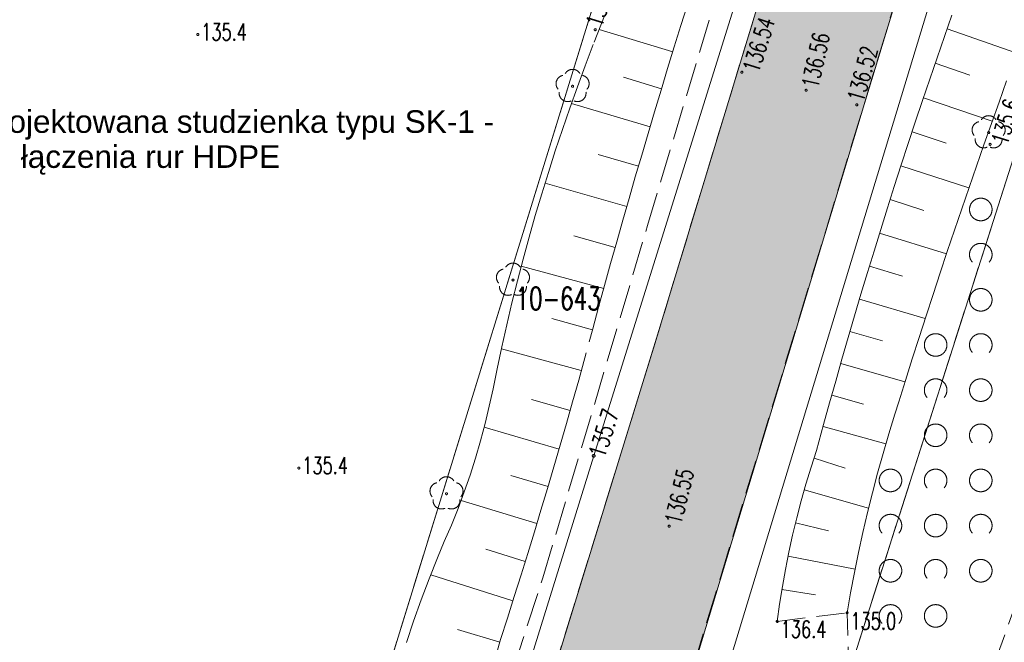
# Model space of a CAD drawing. Header units: centimetres. Extents: x -29333 to 403204, y -464147 to 16641.
# Tile 97 of 134: x 66394 to 70754, y -14664 to -11906. Entities that reach past the tile are written whole.
import ezdxf
from ezdxf.xclip import XClip

# ---------------------------------------------------------------- set-up
doc = ezdxf.new("R2010")
doc.units = ezdxf.units.CM
doc.header["$MEASUREMENT"] = 0
doc.header["$XCLIPFRAME"] = 0
for name, pattern in [('1_OTKJ', [200, 150, -50]), ('1_OTRK', [175, 125, -50]), ('1_OTRKG', [175, 125, -50]), ('1_OTZK', [150, 100, -50]), ('3_SUPP_P', [200, 150, -50]), ('EGKK', [200, 150, -50])]:
    doc.linetypes.add(name, pattern=pattern)
for name, color, linetype in [('2010 Mlawa_628_1_mdcp_plus_zakres obcięta_13_Dzialki', 7, 'Continuous'), ('2010 Mlawa_628_1_mdcp_plus_zakres obcięta_13_Kontury', 7, 'Continuous'), ('2010 Mlawa_628_1_mdcp_plus_zakres obcięta_13_Numery_dzialek', 7, 'Continuous'), ('2010 Mlawa_628_1_mdcp_plus_zakres obcięta_13_OTK_L_0', 7, 'Continuous'), ('2010 Mlawa_628_1_mdcp_plus_zakres obcięta_13_OTR_L_1', 7, 'Continuous'), ('2010 Mlawa_628_1_mdcp_plus_zakres obcięta_13_OTR_T_0', 7, 'Continuous'), ('2010 Mlawa_628_1_mdcp_plus_zakres obcięta_13_OTR_T_1', 7, 'Continuous'), ('2010 Mlawa_628_1_mdcp_plus_zakres obcięta_13_OTZ_L_1', 7, 'Continuous'), ('2010 Mlawa_628_1_mdcp_plus_zakres obcięta_13_OTZ_T_0', 7, 'Continuous'), ('2010 Mlawa_628_1_mdcp_plus_zakres obcięta_13_P_SUEP_L_0', 7, 'Continuous'), ('2010 Mlawa_628_1_mdcp_plus_zakres obcięta_13_SUEP_L_0', 7, 'Continuous'), ('2010 Mlawa_628_1_mdcp_plus_zakres obcięta_13_SUTP_L_0', 7, 'Continuous'), ('2010 Mlawa_628_1_mdcp_plus_zakres obcięta_13_SUTR_T_0', 7, 'Continuous'), ('810-G Ogólne', 7, 'Continuous'), ('MAPA MDCP', 7, 'Continuous'), ('PROJEKTOWANE DROGI', 7, 'Continuous'), ('PZT NOWE', 7, 'Continuous'), ('PZT NOWE PAB', 7, 'Continuous')]:
    doc.layers.add(name, color=color, linetype=linetype)
doc.styles.add('GENERATED_STYLE_1', font='arial.ttf')
doc.styles.add('GENERATED_STYLE_11', font='arial.ttf')
doc.styles.add('GENERATED_STYLE_2', font='Simplex.shx')
doc.dimstyles.new('GENERATED_STYLE__2', dxfattribs={"dimtxt": 100, "dimasz": 95, "dimexe": 0.18, "dimexo": 0.0625, "dimgap": 0.09, "dimtad": 1, "dimdec": 0, "dimzin": 0, "dimdsep": 46, "dimtxsty": 'GENERATED_STYLE_11', "dimblk": 'ARROWHEAD_6', "dimblk1": 'ARROWHEAD_6', "dimblk2": 'ARROWHEAD_6', "dimcen": 0.09, "dimse1": 1, "dimse2": 1, "dimclrd": 7, "dimclre": 7, "dimclrt": 7, "dimadec": 1, "dimazin": 0, "dimtfac": 1, "dimtdec": 4, "dimtmove": 2, "dimatfit": 3, "dimfxl": 1, "dimtolj": 1, "dimtzin": 0, "dimarcsym": 0})
doc.dimstyles.new('GENERATED_STYLE__6', dxfattribs={"dimtxt": 0.18, "dimasz": 145.92, "dimexe": 0.18, "dimexo": 0.0625, "dimgap": 0.09, "dimtad": 0, "dimtih": 1, "dimtoh": 1, "dimdec": 4, "dimzin": 0, "dimdsep": 46, "dimcen": 0.09, "dimadec": 0, "dimazin": 0, "dimtfac": 1, "dimtdec": 4, "dimtmove": 0, "dimatfit": 3, "dimldrblk": 'ARROWHEAD_5', "dimfxl": 1, "dimtolj": 1, "dimtzin": 0, "dimarcsym": 0})

# ---------------------------------------------------------------- blocks, each defined once
blk = doc.blocks.new('Rysunek_4_13', base_point=(-745725621.2, -588524063.1))
at = {"layer": '2010 Mlawa_628_1_mdcp_plus_zakres obcięta_13_Dzialki', "color": 7, "linetype": 'Continuous', "lineweight": 18}
for p, q in [((74095.8, -2172.1), (69076.8, -17900.1)), ((69574.8, -9769.1), (66898.8, -18433.1))]:
    blk.add_line(p, q, dxfattribs=at)
at = {"layer": '2010 Mlawa_628_1_mdcp_plus_zakres obcięta_13_Kontury', "color": 3, "linetype": 'EGKK', "lineweight": 18}
for p, q in [((66898.8, -18433.1), (69574.8, -9769.1)), ((70760.8, -12624.1), (68883.5, -18508.3))]:
    blk.add_line(p, q, dxfattribs=at)
at = {"layer": '2010 Mlawa_628_1_mdcp_plus_zakres obcięta_13_OTK_L_0', "color": 7, "linetype": '1_OTKJ', "lineweight": 18}
for p, q in [((70454.7, -9236.6), (69206.3, -13341.9)), ((69087, -15726.1), (70337.3, -11608.8)), ((69206.3, -13341.9), (68208.8, -16571.3))]:
    blk.add_line(p, q, dxfattribs=at)
at = {"layer": '2010 Mlawa_628_1_mdcp_plus_zakres obcięta_13_OTR_L_1', "color": 7, "linetype": '1_OTRKG', "lineweight": 18}
for p, q in [((69322.2, -11931.7), (69352.1, -11836.3)), ((70522.2, -11886.5), (70489, -11980.8)), ((69292.5, -12027.2), (69322.2, -11931.7)), ((70489, -11980.8), (70456.2, -12075.3)), ((69263.1, -12122.8), (69292.5, -12027.2)), ((70456.2, -12075.3), (70423.8, -12169.9)), ((69233.9, -12218.4), (69263.1, -12122.8)), ((70423.8, -12169.9), (70391.7, -12264.6)), ((69205.1, -12314.2), (69233.9, -12218.4)), ((70391.7, -12264.6), (70360, -12359.5)), ((69176.5, -12410), (69205.1, -12314.2)), ((70360, -12359.5), (70328.7, -12454.4)), ((69148.2, -12505.9), (69176.5, -12410)), ((70328.7, -12454.4), (70297.7, -12549.5)), ((69120.1, -12601.9), (69148.2, -12505.9)), ((70297.7, -12549.5), (70267.1, -12644.7)), ((69092.3, -12698), (69120.1, -12601.9)), ((70267.1, -12644.7), (70236.8, -12740)), ((69064.8, -12794.1), (69092.3, -12698)), ((70236.8, -12740), (70206.9, -12835.4)), ((69037.6, -12890.3), (69064.8, -12794.1)), ((70206.9, -12835.4), (70177.4, -12931)), ((69010.6, -12986.6), (69037.6, -12890.3)), ((70177.4, -12931), (70148.2, -13026.6)), ((68984, -13083), (69010.6, -12986.6)), ((70148.2, -13026.6), (70119.4, -13122.4)), ((68957.5, -13179.4), (68984, -13083)), ((70119.4, -13122.4), (70090.9, -13218.3)), ((68931.4, -13276), (68957.5, -13179.4)), ((70090.9, -13218.3), (70062.9, -13314.2)), ((68869.3, -13502.5), (68931.4, -13276)), ((70062.9, -13314.2), (70035.2, -13410.3)), ((70035.2, -13410.3), (70007.8, -13506.5)), ((68842.2, -13598.8), (68869.3, -13502.5)), ((70007.8, -13506.5), (69980.8, -13602.8)), ((68814.8, -13695), (68842.2, -13598.8)), ((69980.8, -13602.8), (69954.2, -13699.2)), ((68787, -13791), (68814.8, -13695)), ((69954.2, -13699.2), (69922.7, -13815)), ((68759, -13887), (68787, -13791)), ((69922.7, -13815), (69898.5, -13888.8)), ((68730.6, -13982.9), (68759, -13887)), ((69898.5, -13888.8), (69875.7, -13963.1)), ((68701.9, -14078.7), (68730.6, -13982.9)), ((69875.7, -13963.1), (69854.4, -14037.9)), ((69854.4, -14037.9), (69834.7, -14113)), ((68672.9, -14174.4), (68701.9, -14078.7)), ((69834.7, -14113), (69816.5, -14188.6)), ((68643.6, -14270), (68672.9, -14174.4)), ((69816.5, -14188.6), (69799.9, -14264.5)), ((68613.9, -14365.5), (68643.6, -14270)), ((69799.9, -14264.5), (69784.8, -14340.7)), ((69784.8, -14340.7), (69771.2, -14417.3)), ((68584, -14460.9), (68613.9, -14365.5)), ((69771.2, -14417.3), (69759.3, -14494.1)), ((68553.7, -14556.2), (68584, -14460.9)), ((69759.3, -14494.1), (69748.8, -14571.1)), ((68523.2, -14651.4), (68553.7, -14556.2)), ((68455.8, -14876.3), (68523.2, -14651.4))]:
    blk.add_line(p, q, dxfattribs=at)
at = {"layer": '2010 Mlawa_628_1_mdcp_plus_zakres obcięta_13_OTR_L_1', "color": 7, "linetype": '1_OTRK', "lineweight": 18}
for p, q in [((68982.9, -11889.6), (68933.8, -12016.6)), ((68933.8, -12016.6), (68898.1, -12110)), ((68898.1, -12110), (68863.4, -12203.8)), ((68863.4, -12203.8), (68829.7, -12297.9)), ((70730.8, -12271.7), (70764.6, -12177.6)), ((70697.3, -12365.9), (70730.8, -12271.7)), ((68829.7, -12297.9), (68797, -12392.4)), ((70664, -12460.2), (70697.3, -12365.9)), ((68797, -12392.4), (68765.4, -12487.3)), ((70631, -12554.6), (70664, -12460.2)), ((68765.4, -12487.3), (68734.9, -12582.5)), ((70598.3, -12649.1), (70631, -12554.6)), ((68734.9, -12582.5), (68705.4, -12678.1)), ((68705.4, -12678.1), (68676.9, -12773.9)), ((70565.9, -12743.7), (70598.3, -12649.1)), ((68676.9, -12773.9), (68649.5, -12870.1)), ((70533.7, -12838.4), (70565.9, -12743.7)), ((70501.8, -12933.2), (70533.7, -12838.4)), ((68649.5, -12870.1), (68623.2, -12966.6)), ((70470.2, -13028.1), (70501.8, -12933.2)), ((68623.2, -12966.6), (68597.9, -13063.3)), ((70438.9, -13123), (70470.2, -13028.1)), ((68597.9, -13063.3), (68573.7, -13160.4)), ((70407.9, -13218.1), (70438.9, -13123)), ((68573.7, -13160.4), (68550.5, -13257.6)), ((70377.1, -13313.2), (70407.9, -13218.1)), ((68550.5, -13257.6), (68528.5, -13355.2)), ((70346.6, -13408.5), (70377.1, -13313.2)), ((68528.5, -13355.2), (68507.5, -13452.9)), ((70316.4, -13503.8), (70346.6, -13408.5)), ((68507.5, -13452.9), (68489.9, -13540.7)), ((70286.5, -13599.2), (70316.4, -13503.8)), ((68489.9, -13540.7), (68473.4, -13618.1)), ((70269.7, -13653.5), (70286.5, -13599.2)), ((68473.4, -13618.1), (68455, -13695.1)), ((70242.8, -13740), (70269.7, -13653.5)), ((68455, -13695.1), (68434.8, -13771.5)), ((68434.8, -13771.5), (68412.6, -13847.5)), ((70217.3, -13826.9), (70242.8, -13740)), ((68412.6, -13847.5), (68388.6, -13922.8)), ((70192.9, -13914.1), (70217.3, -13826.9)), ((68388.6, -13922.8), (68362.7, -13997.6)), ((70169.9, -14001.6), (70192.9, -13914.1)), ((68362.7, -13997.6), (68334.9, -14071.7)), ((70148, -14089.5), (70169.9, -14001.6)), ((68334.9, -14071.7), (68305.4, -14145.1)), ((70127.5, -14177.7), (70148, -14089.5)), ((68305.4, -14145.1), (68274, -14217.7)), ((70108.2, -14266.2), (70127.5, -14177.7)), ((68274, -14217.7), (68243.3, -14289.2)), ((68243.3, -14289.2), (68207, -14382.4)), ((70090.1, -14354.9), (70108.2, -14266.2)), ((68207, -14382.4), (68172, -14476)), ((70073.3, -14443.9), (70090.1, -14354.9)), ((68172, -14476), (68138.4, -14570.2)), ((70057.8, -14533.1), (70073.3, -14443.9)), ((69748.8, -14571.1), (70057.8, -14533.1)), ((68138.4, -14570.2), (68106.2, -14664.9))]:
    blk.add_line(p, q, dxfattribs=at)
at = {"layer": '2010 Mlawa_628_1_mdcp_plus_zakres obcięta_13_OTR_L_1', "color": 7, "linetype": 'Continuous', "lineweight": 18}
for p, q in [((70501.2, -11946.2), (70809.5, -12054.5)), ((69285.7, -12049.3), (68959.9, -11949.1)), ((70447.9, -12099.5), (70601.4, -12152.1)), ((69235.8, -12212.3), (69067, -12160.9)), ((70396, -12251.9), (70701.1, -12355.2)), ((69185.1, -12381.2), (68837, -12277.4)), ((70345.5, -12403.4), (70497.2, -12453.5)), ((69133.7, -12555.4), (68955.6, -12503.4)), ((70296.3, -12553.9), (70597.7, -12650.9)), ((69082.1, -12733.7), (68720.2, -12630.1)), ((70248.5, -12703.2), (70397.9, -12750.7)), ((69030.8, -12914.8), (68848.3, -12863.7)), ((70202, -12851.3), (70498.6, -12943)), ((68980, -13097.3), (68615.1, -12997.4)), ((70156.9, -12998.1), (70303.8, -13042.8)), ((70113.2, -13143.4), (70404.1, -13229.7)), ((68930.3, -13279.8), (68749.6, -13230.3)), ((70070.8, -13287.2), (70214.7, -13329.2)), ((68880.8, -13460.6), (68526.7, -13363.6)), ((70029.7, -13429.3), (70314.4, -13510.3)), ((68831.2, -13637.4), (68660.6, -13588.7)), ((69990.1, -13569.8), (70130.6, -13609.2)), ((68782.1, -13807.9), (68450.8, -13711)), ((69951.6, -13708.7), (70229.8, -13784.3)), ((69912, -13847.7), (70049.3, -13892.9)), ((68733.4, -13973.4), (68568.5, -13924.6)), ((69868.3, -13989), (70152.9, -14069.9)), ((68683.9, -14138.1), (68348.1, -14036.4)), ((69829.7, -14134.1), (69975.6, -14169.3)), ((68632.5, -14305.8), (68457.6, -14251.6)), ((69796.5, -14281.6), (70093.1, -14340.3)), ((68577.8, -14480.6), (68213.7, -14365)), ((69769.2, -14430.1), (69918.4, -14453.4)), ((68519.8, -14662.5), (68332.7, -14606.4)), ((69748.8, -14571.1), (69748.9, -14571.1))]:
    blk.add_line(p, q, dxfattribs=at)
at = {"layer": '2010 Mlawa_628_1_mdcp_plus_zakres obcięta_13_OTR_T_0', "color": 7, "linetype": 'Continuous', "lineweight": 18}
for centre in [(69592, -12139.1), (69876.6, -12219.1), (70101, -12283.5), (69270, -14149.6)]:
    blk.add_circle(centre, 4.5, dxfattribs=at)
at = {"layer": '2010 Mlawa_628_1_mdcp_plus_zakres obcięta_13_OTR_T_1', "color": 7, "linetype": 'Continuous', "lineweight": 18}
for centre in [(68942.6, -11950.6), (67182.5, -11971.9), (70691.3, -12458.4), (67630, -13892), (70057.8, -14533.1), (69748.8, -14571.1)]:
    blk.add_circle(centre, 4.5, dxfattribs=at)
at = {"layer": '2010 Mlawa_628_1_mdcp_plus_zakres obcięta_13_OTZ_L_1', "color": 7, "linetype": '1_OTZK', "lineweight": 18}
for p, q in [((70113, -16417.9), (72342.9, -10222.5)), ((70764.6, -12177.6), (70730.8, -12271.7)), ((70730.8, -12271.7), (70697.3, -12365.9)), ((70697.3, -12365.9), (70664, -12460.2)), ((70664, -12460.2), (70631, -12554.6)), ((70631, -12554.6), (70598.3, -12649.1)), ((70598.3, -12649.1), (70565.9, -12743.7)), ((70565.9, -12743.7), (70533.7, -12838.4)), ((70533.7, -12838.4), (70501.8, -12933.2)), ((70501.8, -12933.2), (70470.2, -13028.1)), ((70470.2, -13028.1), (70438.9, -13123)), ((70438.9, -13123), (70407.9, -13218.1)), ((70407.9, -13218.1), (70377.1, -13313.2)), ((70377.1, -13313.2), (70346.6, -13408.5)), ((70346.6, -13408.5), (70316.4, -13503.8)), ((70316.4, -13503.8), (70286.5, -13599.2)), ((70286.5, -13599.2), (70269.7, -13653.5)), ((70269.7, -13653.5), (70242.8, -13740)), ((70242.8, -13740), (70217.3, -13826.9)), ((70217.3, -13826.9), (70192.9, -13914.1)), ((70192.9, -13914.1), (70169.9, -14001.6)), ((70169.9, -14001.6), (70148, -14089.5)), ((70148, -14089.5), (70127.5, -14177.7)), ((70127.5, -14177.7), (70108.2, -14266.2)), ((70108.2, -14266.2), (70090.1, -14354.9)), ((70090.1, -14354.9), (70073.3, -14443.9)), ((70073.3, -14443.9), (70057.8, -14533.1)), ((70057.8, -14533.1), (70113, -16417.9))]:
    blk.add_line(p, q, dxfattribs=at)
at = {"layer": '2010 Mlawa_628_1_mdcp_plus_zakres obcięta_13_OTZ_L_1', "color": 7, "linetype": 'Continuous', "lineweight": 18}
for centre in [(70650.1, -12746.9), (70650.1, -13146.9), (70450.1, -13346.9), (70650.1, -13546.9), (70650.1, -13546.9), (70450.1, -13746.9), (70250.1, -13946.9), (70650.1, -13946.9), (70650.1, -13946.9), (70450.1, -14146.9), (70450.1, -14146.9), (70250.1, -14346.9), (70650.1, -14346.9), (70450.1, -14546.9)]:
    blk.add_circle(centre, 50, dxfattribs=at)
for centre, start, end in [((70650.1, -12946.9), 318.7031, 221.2969), ((70650.1, -13346.9), 318.5904, 221.4096), ((70650.1, -13346.9), 318.7031, 221.2969), ((70450.1, -13546.9), 318.7031, 221.2969), ((70650.1, -13746.9), 318.5904, 221.4096), ((70650.1, -13746.9), 318.7031, 221.2969), ((70450.1, -13946.9), 318.7031, 221.2969), ((70450.1, -13946.9), 318.5904, 221.4096), ((70250.1, -14146.9), 318.7031, 221.2969), ((70650.1, -14146.9), 318.5904, 221.4096), ((70650.1, -14146.9), 318.7031, 221.2969), ((70450.1, -14346.9), 318.7031, 221.2969), ((70450.1, -14346.9), 318.5904, 221.4096), ((70250.1, -14546.9), 318.7031, 221.2969)]:
    blk.add_arc(centre, 50, start, end, dxfattribs=at)
at = {"layer": '2010 Mlawa_628_1_mdcp_plus_zakres obcięta_13_OTZ_T_0', "color": 94, "linetype": 'Continuous', "lineweight": 18}
for centre in [(68842.3, -12201.3), (70685, -12406.4), (68578.3, -13059.3), (68283.9, -14005.5)]:
    blk.add_circle(centre, 4.5, dxfattribs=at)
for centre, start, end in [((68806.6, -12189.7), 102.1445, 221.86), ((68842.3, -12163.8), 30.1401, 149.8599), ((68878, -12189.7), 318.14, 77.8555), ((68820.3, -12231.7), 174.1482, 293.8542), ((68864.3, -12231.7), 246.1458, 5.8518), ((70685, -12368.9), 30.1401, 149.8599), ((70649.3, -12394.8), 102.1445, 221.86), ((70720.6, -12394.8), 318.14, 77.8555), ((70662.9, -12436.8), 174.1482, 293.8542), ((70707, -12436.8), 246.1458, 5.8518), ((68578.3, -13021.8), 30.1401, 149.8599), ((68542.6, -13047.7), 102.1445, 221.86), ((68613.9, -13047.7), 318.14, 77.8555), ((68556.2, -13089.6), 174.1482, 293.8542), ((68600.3, -13089.6), 246.1458, 5.8518), ((68283.9, -13968), 30.1401, 149.8599), ((68248.2, -13993.9), 102.1445, 221.86), ((68319.5, -13993.9), 318.14, 77.8555), ((68261.8, -14035.8), 174.1482, 293.8542), ((68305.9, -14035.8), 246.1458, 5.8518)]:
    blk.add_arc(centre, 37.5, start, end, dxfattribs=at)
at = {"layer": '2010 Mlawa_628_1_mdcp_plus_zakres obcięta_13_P_SUEP_L_0', "color": 1, "linetype": '3_SUPP_P', "lineweight": 18}
for p, q in [((69174, -12818), (69854, -10554.2)), ((68710.9, -14377.8), (69174, -12818)), ((68024.2, -16493.1), (68710.9, -14377.8))]:
    blk.add_line(p, q, dxfattribs=at)
at = {"layer": '2010 Mlawa_628_1_mdcp_plus_zakres obcięta_13_SUEP_L_0', "color": 1, "linetype": 'Continuous', "lineweight": 18}
blk.add_line((71039.8, -9801.1), (69486.8, -14918.1), dxfattribs=at)
at = {"layer": '2010 Mlawa_628_1_mdcp_plus_zakres obcięta_13_SUTP_L_0', "color": 30, "linetype": 'Continuous', "lineweight": 18, "true_color": 0xff9100}
for p, q in [((69970.8, -10524.1), (68935.8, -13838.1)), ((68935.8, -13838.1), (67886.8, -17216.1))]:
    blk.add_line(p, q, dxfattribs=at)
at = {"layer": '2010 Mlawa_628_1_mdcp_plus_zakres obcięta_13_SUTR_T_0', "color": 30, "linetype": 'Continuous', "lineweight": 18, "true_color": 0xff9100}
blk.add_circle((68935.8, -13838.1), 6.25, dxfattribs=at)
at = {"layer": '2010 Mlawa_628_1_mdcp_plus_zakres obcięta_13_Numery_dzialek', "color": 7, "linetype": 'Continuous', "lineweight": 18, "insert": (68589.2, -13091), "char_height": 100, "attachment_point": 1, "style": 'GENERATED_STYLE_2'}
blk.add_mtext('\\A1;{\\W0.700000x;\\pql;\\FSimplex.shx;10-643}', dxfattribs=at)
at = {"layer": '2010 Mlawa_628_1_mdcp_plus_zakres obcięta_13_OTR_T_0', "color": 7, "linetype": 'Continuous', "lineweight": 18, "char_height": 75, "style": 'GENERATED_STYLE_2'}
for s, insert, attachment_point, rotation in [('\\A1;{\\W0.700000x;\\pql;\\FSimplex.shx;136.54}', (69594, -12124), 1, 72.4615), ('\\A1;{\\W0.700000x;\\pql;\\FSimplex.shx;136.56}', (69892.1, -12207.1), 4, 77.5559), ('\\A1;{\\W0.700000x;\\pql;\\FSimplex.shx;136.52}', (70130.1, -12275.9), 7, 74.7615), ('\\A1;{\\W0.700000x;\\pql;\\FSimplex.shx;136.55}', (69285.8, -14138), 4, 76.3615)]:
    blk.add_mtext(s, dxfattribs=dict(at, insert=insert, attachment_point=attachment_point, rotation=rotation))
at = {"layer": '2010 Mlawa_628_1_mdcp_plus_zakres obcięta_13_OTR_T_1', "color": 7, "linetype": 'Continuous', "lineweight": 18, "char_height": 75, "style": 'GENERATED_STYLE_2'}
for s, insert, attachment_point, rotation in [('\\A1;{\\W0.700000x;\\pql;\\FSimplex.shx;135.4}', (68971.8, -11943.8), 7, 73.1015), ('\\A1;{\\W0.700000x;\\pql;\\FSimplex.shx;135.6}', (70695, -12443.8), 1, 72.8415)]:
    blk.add_mtext(s, dxfattribs=dict(at, insert=insert, attachment_point=attachment_point, rotation=rotation))
for s, insert, attachment_point in [('\\A1;{\\W0.700000x;\\pql;\\FSimplex.shx;135.4}', (67197.5, -11998), 7), ('\\A1;{\\W0.700000x;\\pql;\\FSimplex.shx;135.4}', (67645, -13918.1), 7), ('\\A1;{\\W0.700000x;\\pql;\\FSimplex.shx;135.0}', (70072.8, -14532.2), 1), ('\\A1;{\\W0.700000x;\\pql;\\FSimplex.shx;136.4}', (69763.8, -14568.4), 1)]:
    blk.add_mtext(s, dxfattribs=dict(at, insert=insert, attachment_point=attachment_point))
at = {"layer": '2010 Mlawa_628_1_mdcp_plus_zakres obcięta_13_SUTR_T_0', "color": 30, "linetype": 'Continuous', "lineweight": 18, "true_color": 0xff9100, "insert": (68947.9, -13841.8), "char_height": 75, "attachment_point": 4, "rotation": 72.6558, "style": 'GENERATED_STYLE_2'}
blk.add_mtext('\\A1;{\\W0.750000x;\\pql;\\FSimplex.shx;135.7}', dxfattribs=at)
blk = doc.blocks.new('*D90')
at = {"layer": 'PZT NOWE', "color": 7, "linetype": 'Continuous', "lineweight": 13, "transparency": 16777216}
for p, q in [((66554.6, -9503.1), (66697.3, -9624.6)), ((66631.6, -9634.3), (66620.3, -9493.4)), ((66674.6, -9506.8), (66626, -9563.8)), ((66626, -9563.8), (61682.1, -15368)), ((61676.5, -15297.5), (61687.8, -15438.5)), ((61610.7, -15307.2), (61753.5, -15428.8)), ((61682.1, -15368), (61633.5, -15425.1))]:
    blk.add_line(p, q, dxfattribs=at)
at = {"layer": 'PZT NOWE', "color": 7, "lineweight": 13, "transparency": 16777216, "insert": (63902.2, -12948.1), "char_height": 100, "attachment_point": 7, "rotation": 49.5763, "style": 'GENERATED_STYLE_11'}
blk.add_mtext('\\A1;{\\pql;\\fArial|b0|i0|c0|p38;7\xa0624}', dxfattribs=at)
blk = doc.blocks.new('ARROWHEAD_6')
at = {"color": 0, "linetype": 'Continuous', "lineweight": 0}
for p, q in [((-0.5, -0.5), (0.5, 0.5)), ((0, 0), (-1, 0))]:
    blk.add_line(p, q, dxfattribs=at)
blk = doc.blocks.new('ARROWHEAD_5')
at = {"linetype": 'Continuous', "lineweight": 0}
blk.add_hatch(color=0, dxfattribs=at).paths.add_polyline_path([(-1, 0.2679), (0, 0), (-1, -0.2679)])
at = {"color": 0, "linetype": 'Continuous', "lineweight": 0}
blk.add_line((0, 0), (-1, 0), dxfattribs=at)

msp = doc.modelspace()

# ---------------------------------------------------------------- hatches: boundary and pattern name
at = {"layer": '810-G Ogólne', "linetype": 'Continuous', "lineweight": 13, "true_color": 0x00bb5e}
h = msp.add_hatch(dxfattribs=at)
h.set_pattern_fill('SIATKA_60X60_0001', color=112, style=0, pattern_type=2)
h.set_pattern_definition([(0, (0, 0), (0, 60), []), (90, (0, 0), (-60, 0), [])])
h.paths.add_polyline_path([(67095.5, -8696.3), (61547.3, -15203.3), (59645, -13581.3), (59736.8, -13473.7), (59356.3, -13149.2), (60653.9, -11627.4), (61034.4, -11951.8), (61268.3, -11677.4), (62482.6, -12712.8, 0.417204), (63049.6, -12670.7), (63094.7, -12617.9, 0.417939), (63044, -12050.9), (62593.1, -11666.4), (63400.7, -10719.3), (63856.4, -11108, 0.415811), (64421.2, -11062.2), (64529, -10935.7), (64224.6, -10676.2), (65522.2, -9154.3), (65826.6, -9413.8), (66218.9, -8953.8), (66736.6, -8347.3, -0.225165), (67764.4, -7916.8), (68548.3, -7953.1), (68117.1, -8432.5), (67702.5, -8415.4, 0.219055)])
at = {"layer": 'PROJEKTOWANE DROGI', "linetype": 'Continuous', "lineweight": 0, "true_color": 0x555555, "transparency": 33554559}
msp.add_hatch(color=251, dxfattribs=at).paths.add_polyline_path([(67651.1, -18419.9), (68261.2, -18463.7), (70134.4, -12277.2), (71364.5, -8240.8), (72467.5, -4665.6), (73221.8, -2121.1), (73480.8, -1350.1), (73665.8, -815.1, -0.060563), (73803.6, -551.7, -0.165273), (74571.8, -100.1), (75490.3, -13.1, -0.423722), (76408.8, -743.1), (76588.4, -2768.3), (76962.3, -6919), (77660.8, -6865.6), (77576.3, -5928.7), (77251.9, -2339.8), (76958.3, 934.3), (76842.3, 2237.5), (76736.8, 3437.9), (76652.8, 4441), (76600.1, 5097.3), (76579.3, 5371.7), (76560.8, 6104.9), (76586.8, 6886.9), (76648.8, 7664.9), (76738.8, 8339.9), (76850.8, 8958.9), (76984.8, 9573.9), (77131.8, 10124.9), (77258.8, 10558.9), (77627.8, 11766.9), (77856.8, 12518.4), (77192.8, 12730.9), (76983.8, 12046.9), (76949.8, 11935.9), (76834.8, 11683.9), (76720.8, 11522.7), (76641.6, 11445.4), (76570.8, 11368.9), (76385.8, 11244.9), (76273.8, 11187.9), (76099.8, 11134.9), (75932.8, 11102.9), (75803.4, 11105.9), (75666.8, 11125.9), (75343.8, 11186.9), (75325.1, 11197.1), (75279.8, 11209.9), (73550.8, 11710.9), (72386.8, 12048.6), (72103.6, 11377.1), (72798.8, 11174.9), (73826.8, 10877.9), (75148.8, 10508.9), (75365.8, 10439.9), (75512.8, 10381.9), (75661.8, 10290.9), (75799.8, 10168.9), (75923.8, 10025.9), (76002.8, 9911.9), (76081.8, 9754.9), (76144.8, 9551.9), (76171.8, 9369.9), (76166.8, 9188.9), (76138.8, 9028.9), (76035, 8452.5), (75937.8, 7683.9), (75877.8, 6933.9), (75853.8, 6163.9), (75852.9, 6071.2), (75870.8, 5329.9), (75911.8, 4709.9), (75944.2, 4364.5), (75963.8, 4155), (76037.8, 3362.9), (76140.2, 2200.1), (76196.8, 1555.9), (76200.9, 1445.4, -0.379216), (75456.8, 689.9), (74378.8, 586, 0.328004), (73079.8, -457.1), (72859.8, -1138.1), (72666.8, -1900.1), (71889.6, -4504.1), (71107.6, -7083.3, -0.343763), (69804.2, -8011.4), (68574, -7954.3), (68163.5, -8435.8), (68986.8, -8474, -0.491245), (70176.3, -10152.1), (69214, -13316.9), (68108.2, -16904.9)])

# ---------------------------------------------------------------- linework, layer by layer
at = {"layer": 'PROJEKTOWANE DROGI', "color": 7, "linetype": 'Continuous', "lineweight": 13, "flags": 128}
msp.add_lwpolyline([(71889.6, -4504.1), (71107.6, -7083.3, -0.343763), (69804.2, -8011.4), (68574, -7954.3), (68163.5, -8435.8), (68986.8, -8474, -0.491245), (70176.3, -10152.1), (69214, -13316.9), (68108.2, -16904.9), (67651.1, -18419.9), (68261.2, -18463.7), (70134.4, -12277.2), (71364.5, -8240.8), (72467.5, -4665.6)], format="xyb", dxfattribs=at)
at = {"layer": 'PZT NOWE PAB', "color": 1, "linetype": 'Continuous', "lineweight": 13}
msp.add_circle((66785.2, -9305.3), 7500, dxfattribs=at)

# ---------------------------------------------------------------- block references
at = {"layer": 'MAPA MDCP', "color": 151, "linetype": 'Continuous', "lineweight": 13, "true_color": 0x80c2ff}
ref = msp.add_blockref('Rysunek_4_13', (-745725621.2, -588524063.1), dxfattribs=at)
XClip(ref).set_block_clipping_path([(51157.1316538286, -19056.0251476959), (81475.159538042, -19056.0251476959), (81475.1595380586, -2291.2859517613), (80094.3925547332, -2197.1288595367), (79656.9077541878, 2708.9656158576), (81475.1595380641, 3294.6233514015), (81475.1595380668, 5995.166576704), (79391.2894918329, 5995.1665766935), (79236.5670289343, 4736.0914165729), (78168.8180721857, 4617.3317406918), (77590.5687296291, 5995.1665766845), (53235.899278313, 5995.1665765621), (53338.1891512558, 5713.3646833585), (52818.3323959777, 5714.3082139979), (52685.4063431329, 5995.1665765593), (51157.1316537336, 5995.1665765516)])

# ---------------------------------------------------------------- texts
at = {"layer": 'PZT NOWE PAB', "color": 7, "linetype": 'Continuous', "lineweight": 13, "insert": (66204.1, -12307.5), "char_height": 100, "attachment_point": 1, "line_spacing_factor": 0.930574, "style": 'GENERATED_STYLE_1'}
msp.add_mtext('\\A1;{\\pql;\\fArial|b0|i0|c238|p38;Projektowana studzienka typu SK-1 -\\P\\pql;\\fArial|b0|i0|c238|p38;do łączenia rur HDPE}', dxfattribs=at)

# ---------------------------------------------------------------- dimensions: what is measured, and where the dimension line sits
at = {"layer": 'PZT NOWE', "color": 7, "linetype": 'Continuous', "lineweight": 13}
dim = msp.add_linear_dim(base=(61682.1, -15368), p1=(66778.2, -9693.5), p2=(61834.4, -15497.7), angle=229.5763, dimstyle='GENERATED_STYLE__2', dxfattribs=at)
dim.commit()
dim.dimension.update_dxf_attribs({"geometry": '*D90', "text_midpoint": (63975.5, -12784.9), "dimtype": 160, "text_rotation": 49.5763})

# ---------------------------------------------------------------- leaders
at = {"layer": 'PZT NOWE PAB', "color": 7, "linetype": 'Continuous', "lineweight": 13, "annotation_type": 0, "has_hookline": 1, "hookline_direction": 0, "text_width": 2275.6}
msp.add_leader([(65386.4, -11567.2), (65926.2, -12307.5), (66204, -12307.5)], dimstyle='GENERATED_STYLE__6', dxfattribs=at)

doc.saveas('drawing.dxf')
